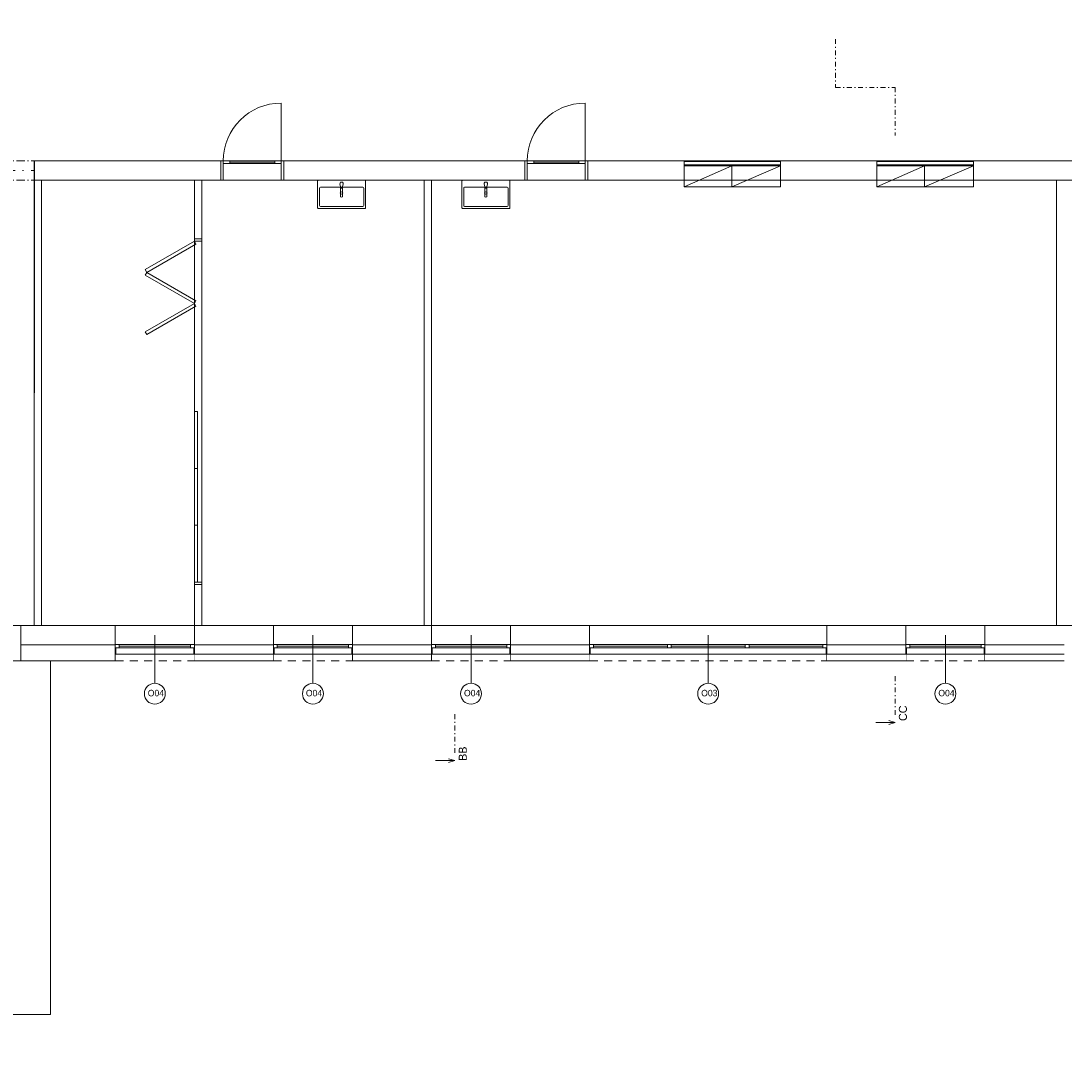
# Model space of a CAD drawing. Header units: millimetres. Extents: x -13540 to 53715, y -38110 to 10383.
# Tile 10 of 17: x 2142 to 18370, y -17851 to -1521. Entities that reach past the tile are written whole.
import ezdxf

# ---------------------------------------------------------------- set-up
doc = ezdxf.new("R2010")
doc.units = ezdxf.units.MM
doc.header["$MEASUREMENT"] = 0
doc.set_wipeout_variables(frame=1)
for name, pattern in [('Wipeout_Contour', [1000, 0, -1000]), ('Čerchovaná', [450, 200, -117.5, 15, -117.5]), ('Čerchovaná M', [225, 125, -42.5, 15, -42.5]), ('Čerchovaná S', [175, 75, -42.5, 15, -42.5]), ('Čárkovaná M', [225, 125, -100])]:
    doc.linetypes.add(name, pattern=pattern)
for name, color, linetype in [('02_Desky', 7, 'Continuous'), ('13_Značky.řezy', 7, 'Continuous'), ('Nové_00_2D prvky.výplně', 7, 'Continuous'), ('Nové_01_Zóny.dispozice', 7, 'Continuous'), ('Nové_02_Trámy - nosné', 7, 'Continuous'), ('Nové_02_Zdi VNITŘNÍ - nenosné', 7, 'Continuous'), ('Nové_02_Zdi VNITŘNÍ - nosné', 7, 'Continuous'), ('Nové_02_Zdi VNĚJŠÍ - nosné.obálka', 7, 'Continuous'), ('Nové_05_Podlahy', 7, 'Continuous'), ('Nové_09_Interiér.nábytek', 7, 'Continuous'), ('Nové_09_Interiér.sanita a zařízení', 7, 'Continuous'), ('Nové_Konstrukce – Dělicí čáry vrstev', 7, 'Continuous'), ('Nové_Otvory – Dveře', 7, 'Continuous'), ('Nové_Otvory – Okna', 7, 'Continuous'), ('Nové_Otvory – Značky oken', 7, 'Continuous'), ('Nové_Výplně - Povrchové', 7, 'Continuous')]:
    doc.layers.add(name, color=color, linetype=linetype)

msp = doc.modelspace()

# ---------------------------------------------------------------- linework, layer by layer
at = {"layer": '02_Desky', "color": 251, "linetype": 'Continuous', "lineweight": 0, "flags": 128}
msp.add_lwpolyline([(20150, -293), (15050, -293), (15050, 0), (10250, 0), (10250, -293), (5200, -293), (5200, 0), (-700, 0), (-700, 9310), (-10900, 9310), (-10900, -668), (-10933, -668), (-10933, -3070), (-7970, -3070), (-4900, -3070), (-4900, -11038), (-11600, -11038), (-11600, -37870), (1, -37870), (0, -10923), (52900, -10923)], dxfattribs=at)
at = {"layer": '13_Značky.řezy', "color": 251, "linetype": 'Čerchovaná S', "lineweight": 0}
for p, q in [((14817, -1804), (14817, -2554)), ((14817, -2554), (15743, -2554)), ((15743, -2554), (15743, -3304)), ((15743, -11712), (15743, -12312)), ((8893, -12304), (8893, -12904))]:
    msp.add_line(p, q, dxfattribs=at)
at = {"layer": '13_Značky.řezy', "color": 251, "linetype": 'Continuous', "lineweight": 0}
for p, q in [((15643, -12402), (15743, -12432)), ((15743, -12432), (15443, -12432)), ((15643, -12462), (15743, -12432)), ((8893, -13024), (8593, -13024)), ((8793, -12994), (8893, -13024)), ((8793, -13054), (8893, -13024))]:
    msp.add_line(p, q, dxfattribs=at)
at = {"layer": 'Nové_00_2D prvky.výplně', "color": 251, "linetype": 'Continuous', "lineweight": 0, "flags": 128}
msp.add_lwpolyline([(0, -16970), (2600, -16970), (2600, -11470), (0, -11470)], close=True, dxfattribs=at)
at = {"layer": 'Nové_01_Zóny.dispozice', "color": 251, "linetype": 'Continuous', "lineweight": 0, "flags": 128}
for points in [[(-4700, -3698), (-4600, -3698), (-4600, -10923), (2345, -10923), (2355, -3698), (42150, -3698), (42150, -593), (-4700, -593)], [(2460, -3998), (2460, -10923), (4840, -10923), (4840, -3998)], [(4955, -3998), (4955, -10923), (8415, -10923), (8415, -3998)], [(8530, -3998), (8530, -10923), (18255, -10923), (18255, -3998)]]:
    msp.add_lwpolyline(points, close=True, dxfattribs=at)
at = {"layer": 'Nové_02_Trámy - nosné', "color": 251, "linetype": 'Čerchovaná M', "lineweight": 0}
for p, q in [((-4900, -3698), (2345, -3698)), ((2345, -3998), (2345, -3698)), ((-4900, -3998), (2345, -3998))]:
    msp.add_line(p, q, dxfattribs=at)
at = {"layer": 'Nové_02_Trámy - nosné', "color": 251, "linetype": 'Čerchovaná', "lineweight": 0}
msp.add_line((-4900, -3848), (2345, -3848), dxfattribs=at)
at = {"layer": 'Nové_02_Zdi VNITŘNÍ - nenosné', "color": 251, "linetype": 'Continuous', "lineweight": 0}
for p, q in [((4955, -4907), (4840, -4907)), ((4955, -10287), (4840, -10287))]:
    msp.add_line(p, q, dxfattribs=at)
at = {"layer": 'Nové_02_Zdi VNITŘNÍ - nenosné', "color": 251, "linetype": 'Continuous', "lineweight": 0, "flags": 128}
for points in [[(2345, -3698), (2345, -3998)], [(13960, -3697), (12460, -3697)], [(12460, -3697), (12460, -3772)], [(13960, -3772), (13960, -3697)], [(16960, -3697), (15460, -3697)], [(15460, -3697), (15460, -3772)], [(16960, -3772), (16960, -3697)], [(12460, -3772), (13960, -3772)], [(15460, -3772), (16960, -3772)], [(2345, -3998), (2345, -10923)], [(2460, -10923), (2460, -3998)], [(4840, -3998), (4840, -4907)], [(4955, -4907), (4955, -3998)], [(8415, -3998), (8415, -10923)], [(8530, -10923), (8530, -3998)], [(18255, -3998), (18255, -10923)], [(4840, -10287), (4840, -10923)], [(4955, -10923), (4955, -10287)]]:
    msp.add_lwpolyline(points, dxfattribs=at)
at = {"layer": 'Nové_02_Zdi VNITŘNÍ - nosné', "color": 251, "linetype": 'Continuous', "lineweight": 0}
for p, q in [((5250, -3998), (5250, -3698)), ((6230, -3998), (6230, -3698)), ((9980, -3998), (9980, -3698)), ((10960, -3998), (10960, -3698)), ((12460, -3998), (12460, -3698)), ((13960, -3998), (13960, -3698)), ((15460, -3998), (15460, -3698)), ((16960, -3998), (16960, -3698))]:
    msp.add_line(p, q, dxfattribs=at)
at = {"layer": 'Nové_02_Zdi VNITŘNÍ - nosné', "color": 251, "linetype": 'Continuous', "lineweight": 0, "flags": 128}
for points in [[(5250, -3698), (2345, -3698)], [(9980, -3698), (6230, -3698)], [(12460, -3698), (10960, -3698)], [(15460, -3698), (13960, -3698)], [(18370, -3698), (16960, -3698)], [(19960, -3698), (18370, -3698)], [(2460, -3998), (5250, -3998)], [(6230, -3998), (9980, -3998)], [(10960, -3998), (12460, -3998)], [(13960, -3998), (15460, -3998)], [(16960, -3998), (18370, -3998)], [(18370, -3998), (19960, -3998)]]:
    msp.add_lwpolyline(points, dxfattribs=at)
at = {"layer": 'Nové_02_Zdi VNĚJŠÍ - nosné.obálka', "color": 251, "linetype": 'Continuous', "lineweight": 0}
for p, q in [((3610, -11220), (3610, -10923)), ((4840, -11220), (4840, -10923)), ((6070, -11220), (6070, -10923)), ((7300, -11220), (7300, -10923)), ((8530, -11220), (8530, -10923)), ((9760, -11220), (9760, -10923)), ((10990, -11220), (10990, -10923)), ((14680, -11220), (14680, -10923)), ((15910, -11220), (15910, -10923)), ((17140, -11220), (17140, -10923)), ((3610, -11223), (3610, -11220)), ((3610, -11270), (3610, -11223)), ((4840, -11223), (4840, -11220)), ((4840, -11270), (4840, -11223)), ((6070, -11223), (6070, -11220)), ((6070, -11270), (6070, -11223)), ((7300, -11223), (7300, -11220)), ((7300, -11270), (7300, -11223)), ((8530, -11223), (8530, -11220)), ((8530, -11270), (8530, -11223)), ((9760, -11223), (9760, -11220)), ((9760, -11270), (9760, -11223)), ((10990, -11223), (10990, -11220)), ((10990, -11270), (10990, -11223)), ((14680, -11223), (14680, -11220)), ((14680, -11270), (14680, -11223)), ((15910, -11223), (15910, -11220)), ((15910, -11270), (15910, -11223)), ((17140, -11223), (17140, -11220)), ((17140, -11270), (17140, -11223)), ((3610, -11470), (3610, -11270)), ((3610, -11470), (3610, -11270)), ((4840, -11470), (4840, -11270)), ((4840, -11470), (4840, -11270)), ((6070, -11470), (6070, -11270)), ((6070, -11470), (6070, -11270)), ((7300, -11470), (7300, -11270)), ((7300, -11470), (7300, -11270)), ((8530, -11470), (8530, -11270)), ((8530, -11470), (8530, -11270)), ((9760, -11470), (9760, -11270)), ((9760, -11470), (9760, -11270)), ((10990, -11470), (10990, -11270)), ((10990, -11470), (10990, -11270)), ((14680, -11470), (14680, -11270)), ((14680, -11470), (14680, -11270)), ((15910, -11470), (15910, -11270)), ((15910, -11470), (15910, -11270)), ((17140, -11470), (17140, -11270)), ((17140, -11470), (17140, -11270)), ((3610, -11470), (3520, -11470)), ((4840, -11470), (4930, -11470)), ((6070, -11470), (5980, -11470)), ((7300, -11470), (7390, -11470)), ((8530, -11470), (8440, -11470)), ((9760, -11470), (9850, -11470)), ((10990, -11470), (10900, -11470)), ((14680, -11470), (14770, -11470)), ((15910, -11470), (15820, -11470)), ((17140, -11470), (17230, -11470)), ((18370, -11470), (18280, -11470))]:
    msp.add_line(p, q, dxfattribs=at)
at = {"layer": 'Nové_02_Zdi VNĚJŠÍ - nosné.obálka', "color": 251, "linetype": 'Continuous', "lineweight": 0, "flags": 128}
for points in [[(3610, -10923), (2142, -10923)], [(2142, -11470), (3610, -11470)]]:
    msp.add_lwpolyline(points, dxfattribs=at)
at = {"layer": 'Nové_05_Podlahy', "color": 251, "linetype": 'Continuous', "lineweight": 0, "flags": 128}
msp.add_lwpolyline([(20350, -593), (14850, -593), (14850, -348), (10450, -348), (10450, -593), (-4700, -593), (-4700, -3698), (-4600, -3698), (-4600, -3997), (-4600, -10923), (302, -10923), (302, -11470), (2142, -11470), (2142, -10923), (2345, -10923), (2355, -3698), (40000, -3698)], dxfattribs=at)
for points in [[(4955, -10923), (8415, -10923), (8415, -3998), (6230, -3998), (6230, -3698), (5250, -3698), (5250, -3998), (4955, -3998), (4955, -4907), (4840, -4907), (4840, -3998), (2460, -3998), (2460, -10923), (4840, -10923), (4840, -10287), (4955, -10287)], [(9980, -3998), (8530, -3998), (8530, -10923), (18255, -10923), (18255, -3998), (16960, -3998), (16960, -3697), (15460, -3697), (15460, -3998), (13960, -3998), (13960, -3697), (12460, -3697), (12460, -3998), (10960, -3998), (10960, -3698), (9980, -3698)]]:
    msp.add_lwpolyline(points, close=True, dxfattribs=at)
at = {"layer": 'Nové_09_Interiér.nábytek', "color": 251, "linetype": 'Continuous', "lineweight": 0}
for p, q in [((13200, -3773), (12460, -4098)), ((13200, -3773), (13200, -4098)), ((13960, -3773), (13200, -4098)), ((16200, -3773), (15460, -4098)), ((16200, -3773), (16200, -4098)), ((16960, -3773), (16200, -4098))]:
    msp.add_line(p, q, dxfattribs=at)
at = {"layer": 'Nové_09_Interiér.nábytek', "color": 251, "linetype": 'Continuous', "lineweight": 0, "flags": 128}
for points in [[(13960, -3773), (12460, -3773), (12460, -4098), (13960, -4098)], [(16960, -3773), (15460, -3773), (15460, -4098), (16960, -4098)]]:
    msp.add_lwpolyline(points, close=True, dxfattribs=at)
at = {"layer": 'Nové_09_Interiér.sanita a zařízení', "color": 251, "linetype": 'Continuous', "lineweight": 0}
for p, q in [((6785, -4393), (6785, -4123)), ((6800, -4108), (7460, -4108)), ((7475, -4123), (7475, -4393)), ((9030, -4393), (9030, -4123)), ((9045, -4108), (9705, -4108)), ((9720, -4123), (9720, -4393)), ((7460, -4408), (6800, -4408)), ((9705, -4408), (9045, -4408))]:
    msp.add_line(p, q, dxfattribs=at)
at = {"layer": 'Nové_09_Interiér.sanita a zařízení', "color": 251, "linetype": 'Continuous', "lineweight": 0, "flags": 128}
for points in [[(6770, -3998), (7490, -3998, -0.414214), (7505, -4013), (7505, -4423, -0.414214), (7490, -4438), (6770, -4438, -0.414214), (6755, -4423), (6755, -4013, -0.414214)], [(7140, -4115), (7156, -4057, 1.192308), (7104, -4057), (7120, -4115, 0.833844)], [(9015, -3998), (9735, -3998, -0.414214), (9750, -4013), (9750, -4423, -0.414214), (9735, -4438), (9015, -4438, -0.414214), (9000, -4423), (9000, -4013, -0.414214)], [(9385, -4115), (9401, -4057, 1.192308), (9349, -4057), (9365, -4115, 0.833844)], [(7114, -4093), (7114, -4252, 0.166168), (7116, -4256, 0.394036), (7144, -4256, 0.169891), (7146, -4252), (7146, -4093), (7140, -4115, -0.833844), (7120, -4115)], [(9359, -4093), (9359, -4252, 0.166168), (9361, -4256, 0.394036), (9389, -4256, 0.169891), (9391, -4252), (9391, -4093), (9385, -4115, -0.833844), (9365, -4115)]]:
    msp.add_lwpolyline(points, format="xyb", close=True, dxfattribs=at)
at = {"layer": 'Nové_09_Interiér.sanita a zařízení', "color": 251, "linetype": 'Continuous', "lineweight": 0}
for centre in [(7130, -4197), (9375, -4197)]:
    msp.add_circle(centre, 20, dxfattribs=at)
for centre, start, end in [((6800, -4123), 90, 180), ((7460, -4123), 0, 90), ((9045, -4123), 90, 180), ((9705, -4123), 0, 90), ((6800, -4393), 180, 270), ((7460, -4393), 270, 0), ((9045, -4393), 180, 270), ((9705, -4393), 270, 0)]:
    msp.add_arc(centre, 15, start, end, dxfattribs=at)
at = {"layer": 'Nové_Konstrukce – Dělicí čáry vrstev', "color": 251, "linetype": 'Continuous', "lineweight": 0}
for p, q in [((13960, -3709), (12460, -3709)), ((16960, -3709), (15460, -3709)), ((12460, -3759), (13960, -3759)), ((15460, -3759), (16960, -3759)), ((2460, -3998), (2345, -3998)), ((2460, -3998), (2345, -3998)), ((2142, -11223), (3610, -11223))]:
    msp.add_line(p, q, dxfattribs=at)
at = {"layer": 'Nové_Otvory – Dveře', "color": 251, "linetype": 'Continuous', "lineweight": 0}
for p, q in [((6190, -3698), (6190, -2798)), ((10920, -3698), (10920, -2798)), ((5290, -3698), (5250, -3698)), ((5250, -3698), (5250, -3998)), ((5250, -3998), (5250, -3698)), ((5250, -3998), (5250, -3698)), ((5290, -3998), (5290, -3698)), ((5290, -3698), (5390, -3698)), ((5290, -3738), (5290, -3698)), ((5390, -3738), (5290, -3738)), ((5390, -3698), (5390, -3738)), ((5390, -3718), (6090, -3718)), ((6090, -3738), (6090, -3698)), ((6090, -3698), (6190, -3698)), ((6190, -3738), (6090, -3738)), ((6230, -3698), (6190, -3698)), ((6190, -3698), (6190, -3998)), ((6190, -3698), (6190, -3738)), ((6230, -3998), (6230, -3698)), ((6230, -3998), (6230, -3698)), ((6230, -3998), (6230, -3698)), ((10020, -3698), (9980, -3698)), ((9980, -3698), (9980, -3998)), ((9980, -3998), (9980, -3698)), ((9980, -3998), (9980, -3698)), ((10020, -3998), (10020, -3698)), ((10020, -3698), (10120, -3698)), ((10020, -3738), (10020, -3698)), ((10120, -3738), (10020, -3738)), ((10120, -3698), (10120, -3738)), ((10120, -3718), (10820, -3718)), ((10820, -3738), (10820, -3698)), ((10820, -3698), (10920, -3698)), ((10920, -3738), (10820, -3738)), ((10960, -3698), (10920, -3698)), ((10920, -3698), (10920, -3998)), ((10920, -3698), (10920, -3738)), ((10960, -3998), (10960, -3698)), ((10960, -3998), (10960, -3698)), ((10960, -3998), (10960, -3698)), ((12460, -3998), (12460, -3698)), ((13960, -3998), (13960, -3698)), ((15460, -3998), (15460, -3698)), ((16960, -3998), (16960, -3698)), ((5250, -3998), (5290, -3998)), ((6190, -3998), (6230, -3998)), ((9980, -3998), (10020, -3998)), ((10920, -3998), (10960, -3998)), ((4074, -5387), (4840, -4947)), ((4865, -4991), (4099, -5431)), ((4840, -4947), (4840, -4907)), ((4840, -4907), (4955, -4907)), ((4955, -4907), (4840, -4907)), ((4955, -4907), (4840, -4907)), ((4955, -4947), (4840, -4947)), ((4840, -4947), (4865, -4991)), ((4955, -4907), (4955, -4947)), ((4099, -5431), (4074, -5387)), ((4074, -5474), (4099, -5431)), ((4840, -5914), (4074, -5474)), ((4099, -5431), (4865, -5871)), ((4865, -5871), (4840, -5914)), ((4074, -6354), (4840, -5914)), ((4865, -5958), (4099, -6397)), ((4840, -5914), (4865, -5958)), ((4099, -6397), (4074, -6354)), ((4840, -7597), (4840, -8481)), ((4890, -7597), (4840, -7597)), ((4890, -8481), (4890, -7597)), ((4840, -8481), (4840, -9364)), ((4890, -8481), (4840, -8481)), ((4840, -8481), (4890, -8481)), ((4890, -9364), (4890, -8481)), ((4840, -10247), (4840, -9364)), ((4840, -9364), (4890, -9364)), ((4840, -9364), (4890, -9364)), ((4890, -9364), (4890, -10247)), ((4840, -10287), (4840, -10247)), ((4840, -10247), (4955, -10247)), ((4890, -10247), (4840, -10247)), ((4955, -10287), (4840, -10287)), ((4955, -10287), (4840, -10287)), ((4955, -10287), (4840, -10287)), ((4955, -10247), (4955, -10287))]:
    msp.add_line(p, q, dxfattribs=at)
at = {"layer": 'Nové_Otvory – Dveře', "color": 251, "linetype": 'Čerchovaná M', "lineweight": 0}
for p, q in [((5250, -3698), (6230, -3698)), ((9980, -3698), (10960, -3698)), ((12460, -3698), (13960, -3698)), ((15460, -3698), (16960, -3698)), ((5250, -3998), (6230, -3998)), ((9980, -3998), (10960, -3998)), ((12460, -3998), (13960, -3998)), ((15460, -3998), (16960, -3998)), ((4840, -4907), (4840, -10287)), ((4955, -4907), (4955, -10287))]:
    msp.add_line(p, q, dxfattribs=at)
at = {"layer": 'Nové_Otvory – Dveře', "color": 251, "linetype": 'Continuous', "lineweight": 0, "flags": 128}
for points in [[(5390, -3698), (6090, -3698), (6090, -3718), (5390, -3718)], [(5390, -3718), (6090, -3718), (6090, -3738), (5390, -3738)], [(10120, -3698), (10820, -3698), (10820, -3718), (10120, -3718)], [(10120, -3718), (10820, -3718), (10820, -3738), (10120, -3738)]]:
    msp.add_lwpolyline(points, close=True, dxfattribs=at)
at = {"layer": 'Nové_Otvory – Dveře', "color": 251, "linetype": 'Continuous', "lineweight": 0}
for centre in [(6190, -3698), (10920, -3698)]:
    msp.add_arc(centre, 900, 90, 180, dxfattribs=at)
at = {"layer": 'Nové_Otvory – Okna', "color": 251, "linetype": 'Continuous', "lineweight": 0}
for p, q in [((3610, -10923), (4840, -10923)), ((3610, -11220), (3610, -10923)), ((4840, -11220), (4840, -10923)), ((6070, -10923), (4840, -10923)), ((6070, -10923), (7300, -10923)), ((6070, -11220), (6070, -10923)), ((8530, -10923), (7300, -10923)), ((7300, -11220), (7300, -10923)), ((8530, -10923), (9760, -10923)), ((8530, -11220), (8530, -10923)), ((9760, -11220), (9760, -10923)), ((10990, -10923), (9760, -10923)), ((10990, -10923), (14680, -10923)), ((10990, -11220), (10990, -10923)), ((14680, -11220), (14680, -10923)), ((15910, -10923), (14680, -10923)), ((15910, -10923), (17140, -10923)), ((15910, -11220), (15910, -10923)), ((17140, -11220), (17140, -10923)), ((18370, -10923), (17140, -10923)), ((3610, -11220), (3670, -11220)), ((3610, -11223), (3610, -11220)), ((3610, -11223), (3610, -11220)), ((3610, -11270), (3610, -11223)), ((3610, -11270), (3610, -11223)), ((3670, -11220), (3670, -11270)), ((3670, -11220), (4780, -11220)), ((3670, -11245), (4780, -11245)), ((4780, -11270), (4780, -11220)), ((4780, -11220), (4840, -11220)), ((4840, -11223), (4840, -11220)), ((4840, -11223), (4840, -11220)), ((4840, -11270), (4840, -11223)), ((4840, -11270), (4840, -11223)), ((4840, -11223), (6070, -11223)), ((6070, -11220), (6130, -11220)), ((6070, -11223), (6070, -11220)), ((6070, -11223), (6070, -11220)), ((6070, -11270), (6070, -11223)), ((6070, -11270), (6070, -11223)), ((6130, -11220), (6130, -11270)), ((6130, -11220), (7240, -11220)), ((6130, -11245), (7240, -11245)), ((7240, -11270), (7240, -11220)), ((7240, -11220), (7300, -11220)), ((7300, -11223), (7300, -11220)), ((7300, -11223), (7300, -11220)), ((7300, -11223), (8530, -11223)), ((7300, -11270), (7300, -11223)), ((7300, -11270), (7300, -11223)), ((8530, -11220), (8590, -11220)), ((8530, -11223), (8530, -11220)), ((8530, -11223), (8530, -11220)), ((8530, -11270), (8530, -11223)), ((8530, -11270), (8530, -11223)), ((8590, -11220), (8590, -11270)), ((8590, -11220), (9700, -11220)), ((8590, -11245), (9700, -11245)), ((9700, -11270), (9700, -11220)), ((9700, -11220), (9760, -11220)), ((9760, -11223), (9760, -11220)), ((9760, -11223), (9760, -11220)), ((9760, -11270), (9760, -11223)), ((9760, -11270), (9760, -11223)), ((9760, -11223), (10990, -11223)), ((10990, -11220), (11050, -11220)), ((10990, -11223), (10990, -11220)), ((10990, -11223), (10990, -11220)), ((10990, -11270), (10990, -11223)), ((10990, -11270), (10990, -11223)), ((11050, -11220), (11050, -11270)), ((11050, -11220), (12200, -11220)), ((11050, -11245), (12200, -11245)), ((12200, -11270), (12200, -11220)), ((12200, -11220), (12230, -11220)), ((12230, -11220), (12260, -11220)), ((12260, -11220), (12260, -11270)), ((12260, -11220), (13410, -11220)), ((12260, -11245), (13410, -11245)), ((13410, -11270), (13410, -11220)), ((13410, -11220), (13440, -11220)), ((13440, -11220), (13470, -11220)), ((13470, -11220), (13470, -11270)), ((13470, -11220), (14620, -11220)), ((13470, -11245), (14620, -11245)), ((14620, -11270), (14620, -11220)), ((14620, -11220), (14680, -11220)), ((14680, -11223), (14680, -11220)), ((14680, -11223), (14680, -11220)), ((14680, -11270), (14680, -11223)), ((14680, -11270), (14680, -11223)), ((14680, -11223), (15910, -11223)), ((15910, -11220), (15970, -11220)), ((15910, -11223), (15910, -11220)), ((15910, -11223), (15910, -11220)), ((15910, -11270), (15910, -11223)), ((15910, -11270), (15910, -11223)), ((15970, -11220), (15970, -11270)), ((15970, -11220), (17080, -11220)), ((15970, -11245), (17080, -11245)), ((17080, -11270), (17080, -11220)), ((17080, -11220), (17140, -11220)), ((17140, -11223), (17140, -11220)), ((17140, -11223), (17140, -11220)), ((17140, -11270), (17140, -11223)), ((17140, -11270), (17140, -11223)), ((17140, -11223), (18370, -11223)), ((3620, -11270), (3610, -11270)), ((3610, -11270), (3610, -11370)), ((3670, -11270), (3610, -11270)), ((3610, -11470), (3610, -11270)), ((3610, -11470), (3610, -11270)), ((3610, -11470), (3610, -11270)), ((3610, -11370), (3620, -11370)), ((3620, -11370), (3620, -11270)), ((3620, -11370), (4830, -11370)), ((4780, -11270), (3670, -11270)), ((4840, -11270), (4780, -11270)), ((4840, -11270), (4830, -11270)), ((4830, -11270), (4830, -11370)), ((4830, -11370), (4840, -11370)), ((4840, -11370), (4840, -11270)), ((4840, -11470), (4840, -11270)), ((4840, -11470), (4840, -11270)), ((4840, -11470), (4840, -11270)), ((6080, -11270), (6070, -11270)), ((6070, -11270), (6070, -11370)), ((6130, -11270), (6070, -11270)), ((6070, -11470), (6070, -11270)), ((6070, -11470), (6070, -11270)), ((6070, -11470), (6070, -11270)), ((6070, -11370), (6080, -11370)), ((6080, -11370), (6080, -11270)), ((7240, -11270), (6130, -11270)), ((7300, -11270), (7240, -11270)), ((7300, -11270), (7290, -11270)), ((8540, -11270), (8530, -11270)), ((8590, -11270), (8530, -11270)), ((9700, -11270), (8590, -11270)), ((9760, -11270), (9700, -11270)), ((9760, -11270), (9750, -11270)), ((9750, -11270), (9750, -11370)), ((9750, -11370), (9760, -11370)), ((9760, -11370), (9760, -11270)), ((9760, -11470), (9760, -11270)), ((9760, -11470), (9760, -11270)), ((9760, -11470), (9760, -11270)), ((11000, -11270), (10990, -11270)), ((10990, -11270), (10990, -11370)), ((11050, -11270), (10990, -11270)), ((10990, -11470), (10990, -11270)), ((10990, -11470), (10990, -11270)), ((10990, -11470), (10990, -11270)), ((10990, -11370), (11000, -11370)), ((11000, -11370), (11000, -11270)), ((11000, -11370), (14670, -11370)), ((12200, -11270), (11050, -11270)), ((12230, -11270), (12200, -11270)), ((12260, -11270), (12230, -11270)), ((13410, -11270), (12260, -11270)), ((13440, -11270), (13410, -11270)), ((13470, -11270), (13440, -11270)), ((14620, -11270), (13470, -11270)), ((14680, -11270), (14620, -11270)), ((14680, -11270), (14670, -11270)), ((14670, -11270), (14670, -11370)), ((14670, -11370), (14680, -11370)), ((14680, -11370), (14680, -11270)), ((14680, -11470), (14680, -11270)), ((14680, -11470), (14680, -11270)), ((14680, -11470), (14680, -11270)), ((15920, -11270), (15910, -11270)), ((15910, -11270), (15910, -11370)), ((15970, -11270), (15910, -11270)), ((15910, -11470), (15910, -11270)), ((15910, -11470), (15910, -11270)), ((15910, -11470), (15910, -11270)), ((15910, -11370), (15920, -11370)), ((15920, -11370), (15920, -11270)), ((15920, -11370), (17130, -11370)), ((17080, -11270), (15970, -11270)), ((17140, -11270), (17080, -11270)), ((17140, -11270), (17130, -11270)), ((17130, -11270), (17130, -11370)), ((17130, -11370), (17140, -11370)), ((17140, -11370), (17140, -11270)), ((17140, -11470), (17140, -11270)), ((17140, -11470), (17140, -11270)), ((17140, -11470), (17140, -11270)), ((3610, -11470), (3520, -11470)), ((3610, -11470), (3520, -11470)), ((4840, -11470), (4930, -11470)), ((4840, -11470), (4930, -11470)), ((6070, -11470), (5980, -11470)), ((6070, -11470), (5980, -11470)), ((9760, -11470), (9850, -11470)), ((9760, -11470), (9850, -11470)), ((10990, -11470), (10900, -11470)), ((10990, -11470), (10900, -11470)), ((14680, -11470), (14770, -11470)), ((14680, -11470), (14770, -11470)), ((15910, -11470), (15820, -11470)), ((15910, -11470), (15820, -11470)), ((17140, -11470), (17230, -11470)), ((17140, -11470), (17230, -11470)), ((18370, -11470), (18280, -11470)), ((18370, -11470), (18280, -11470))]:
    msp.add_line(p, q, dxfattribs=at)
at = {"layer": 'Nové_Otvory – Okna', "color": 251, "linetype": 'Čárkovaná M', "lineweight": 0}
for p, q in [((3610, -11470), (4840, -11470)), ((10990, -11470), (14680, -11470)), ((15910, -11470), (17140, -11470))]:
    msp.add_line(p, q, dxfattribs=at)
at = {"layer": 'Nové_Otvory – Značky oken', "color": 251, "linetype": 'Continuous', "lineweight": 0}
for p, q in [((4225, -11073), (4225, -11820)), ((6685, -11073), (6685, -11820)), ((9145, -11073), (9145, -11820)), ((12835, -11073), (12835, -11820)), ((16525, -11073), (16525, -11820))]:
    msp.add_line(p, q, dxfattribs=at)
at = {"layer": 'Nové_Otvory – Značky oken', "color": 251, "linetype": 'Continuous', "lineweight": 0, "flags": 128}
for points in [[(4387, -11983, 1), (4062, -11983, 1)], [(6847, -11983, 1), (6522, -11983, 1)], [(9307, -11983, 1), (8982, -11983, 1)], [(12997, -11983, 1), (12672, -11983, 1)], [(16687, -11983, 1), (16362, -11983, 1)]]:
    msp.add_lwpolyline(points, format="xyb", close=True, dxfattribs=at)

# ---------------------------------------------------------------- texts
at = {"layer": '13_Značky.řezy', "color": 251, "lineweight": 0, "char_height": 125, "attachment_point": 7, "rotation": 90}
for s, insert in [('\\A1;\\pt0;CC', (15928, -12408)), ('\\A1;\\pt0;BB', (9078, -13028))]:
    msp.add_mtext(s, dxfattribs=dict(at, insert=insert))
at = {"layer": 'Nové_Otvory – Značky oken', "color": 251, "lineweight": 0, "char_height": 100, "attachment_point": 4}
for s, insert in [('\\A1;\\pt0;O04', (4115, -11974)), ('\\A1;\\pt0;O04', (6575, -11974)), ('\\A1;\\pt0;O04', (9035, -11974)), ('\\A1;\\pt0;O03', (12725, -11974)), ('\\A1;\\pt0;O04', (16415, -11974))]:
    msp.add_mtext(s, dxfattribs=dict(at, insert=insert))

# ---------------------------------------------------------------- next in the draw order: wipeouts: each hides what was drawn before it
at = {"color": 251, "linetype": 'Wipeout_Contour', "lineweight": 0, "ltscale": 55615.876925}
msp.add_wipeout([(8530, -11370), (7300, -11370), (7300, -11470), (8530, -11470)], dxfattribs=at).dxf.layer = 'Nové_Výplně - Povrchové'
at = {"color": 251, "linetype": 'Wipeout_Contour', "lineweight": 0, "ltscale": 76366.568339}
msp.add_wipeout([(14680, -11470), (15910, -11470), (15910, -11370), (14680, -11370)], dxfattribs=at).dxf.layer = 'Nové_Výplně - Povrchové'
at = {"color": 251, "linetype": 'Wipeout_Contour', "lineweight": 0, "ltscale": 84452.990677}
msp.add_wipeout([(17140, -11370), (17140, -11470), (18370, -11470), (18370, -11370)], dxfattribs=at).dxf.layer = 'Nové_Výplně - Povrchové'

# ---------------------------------------------------------------- next in the draw order: linework, layer by layer
at = {"layer": 'Nové_Otvory – Okna', "color": 251, "linetype": 'Continuous', "lineweight": 0}
for p, q in [((6080, -11370), (7290, -11370)), ((7290, -11270), (7290, -11370)), ((7290, -11370), (7300, -11370)), ((7300, -11370), (7300, -11270)), ((7300, -11470), (7300, -11270)), ((7300, -11470), (7300, -11270)), ((7300, -11470), (7300, -11270)), ((7300, -11370), (8530, -11370)), ((8530, -11270), (8530, -11370)), ((8530, -11470), (8530, -11270)), ((8530, -11470), (8530, -11270)), ((8530, -11470), (8530, -11270)), ((8530, -11370), (8540, -11370)), ((8540, -11370), (8540, -11270)), ((8540, -11370), (9750, -11370)), ((14680, -11370), (15910, -11370)), ((17140, -11370), (18370, -11370)), ((8530, -11470), (7300, -11470)), ((7300, -11470), (7390, -11470)), ((7300, -11470), (7390, -11470)), ((8530, -11470), (8440, -11470)), ((8530, -11470), (8440, -11470)), ((15910, -11470), (14680, -11470)), ((18370, -11470), (17140, -11470))]:
    msp.add_line(p, q, dxfattribs=at)
at = {"layer": 'Nové_Otvory – Okna', "color": 251, "linetype": 'Čárkovaná M', "lineweight": 0}
for p, q in [((6070, -11470), (7300, -11470)), ((8530, -11470), (9760, -11470))]:
    msp.add_line(p, q, dxfattribs=at)

# ---------------------------------------------------------------- next in the draw order: wipeouts: each hides what was drawn before it
at = {"color": 251, "linetype": 'Wipeout_Contour', "lineweight": 0, "ltscale": 50672.626243}
msp.add_wipeout([(6070, -11370), (4840, -11370), (4840, -11470), (6070, -11470)], dxfattribs=at).dxf.layer = 'Nové_Výplně - Povrchové'
at = {"color": 251, "linetype": 'Wipeout_Contour', "lineweight": 0, "ltscale": 61743.443933}
msp.add_wipeout([(10990, -11370), (9760, -11370), (9760, -11470), (10990, -11470)], dxfattribs=at).dxf.layer = 'Nové_Výplně - Povrchové'

# ---------------------------------------------------------------- next in the draw order: linework, layer by layer
at = {"layer": 'Nové_Otvory – Okna', "color": 251, "linetype": 'Continuous', "lineweight": 0}
for p, q in [((4840, -11370), (6070, -11370)), ((9760, -11370), (10990, -11370)), ((6070, -11470), (4840, -11470)), ((10990, -11470), (9760, -11470))]:
    msp.add_line(p, q, dxfattribs=at)

doc.saveas('drawing.dxf')
